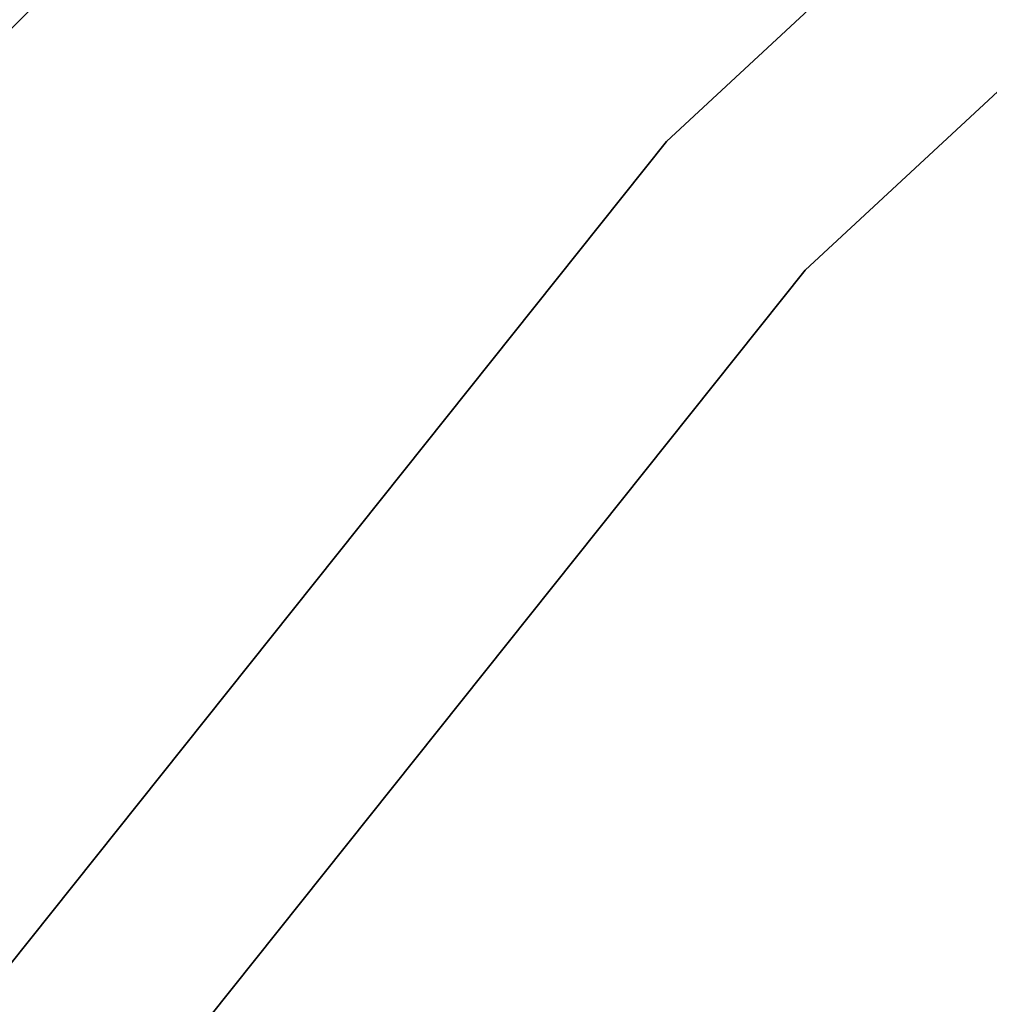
# Model space of a CAD drawing. Header units: millimetres. Extents: x -150 to 150, y -150 to 150.
# Tile 91 of 222: x -77.7 to -70.01, y 60.5 to 68.3. Entities that reach past the tile are written whole.
import ezdxf

# ---------------------------------------------------------------- set-up
doc = ezdxf.new("R2010")
doc.units = ezdxf.units.MM
doc.header["$LTSCALE"] = 25.4
doc.layers.get('0').update_dxf_attribs({"true_color": 0xff5454})

# ---------------------------------------------------------------- blocks, each defined once
blk = doc.blocks.new('CAMELEON-CANOPY-A-8566-8564-8565-8563.STL#2')
at = {"color": 0}
mesh = blk.add_polyface(dxfattribs=at)
corners = [(-67.7781, 78.2201, 17.1822), (-78.2201, 67.7781, 19.1822), (-78.2201, 67.7781, 17.1822), (-67.7781, 78.2201, 19.1822)]
mesh.append_faces([[corners[k] for k in face] for face in [(0, 1, 2), (1, 0, 3)]], dxfattribs={"vtx0": -1, "color": 0})
mesh = blk.add_polyface(dxfattribs=at)
corners = [(-67.7781, 78.2201, 20.6822), (-78.2201, 67.7781, 23.6822), (-78.2201, 67.7781, 20.6822), (-67.7781, 78.2201, 23.6822)]
mesh.append_faces([[corners[k] for k in face] for face in [(0, 1, 2), (1, 0, 3)]], dxfattribs={"vtx0": -1, "color": 0})
mesh = blk.add_polyface(dxfattribs=at)
corners = [(-70.2587, 78.0302, 23.6822), (-80.4347, 67.4927, 17.1822), (-80.4347, 67.4927, 23.6822), (-70.2587, 78.0302, 17.1822)]
mesh.append_faces([[corners[k] for k in face] for face in [(0, 1, 2), (1, 0, 3)]], dxfattribs={"vtx0": -1, "color": 0})
mesh = blk.add_polyface(dxfattribs=at)
corners = [(-72.5721, 67.3371, 11.3729), (-61.7255, 77.4013, 4.3729), (-72.5721, 67.3371, 4.3729), (-61.7255, 77.4013, 11.3729)]
mesh.append_faces([[corners[k] for k in face] for face in [(0, 1, 2), (1, 0, 3)]], dxfattribs={"vtx0": -1, "color": 0})
mesh = blk.add_polyface(dxfattribs=at)
corners = [(-60.7903, 76.2286, 11.3729), (-71.4726, 66.3168, 4.3729), (-60.7903, 76.2286, 4.3729), (-71.4726, 66.3168, 11.3729)]
mesh.append_faces([[corners[k] for k in face] for face in [(0, 1, 2), (1, 0, 3)]], dxfattribs={"vtx0": -1, "color": 0})
mesh = blk.add_polyface(dxfattribs=at)
corners = [(-72.5721, 67.3371, 11.3729), (-81.7976, 55.7687, 4.3729), (-81.7976, 55.7687, 11.3729), (-72.5721, 67.3371, 4.3729)]
mesh.append_faces([[corners[k] for k in face] for face in [(0, 1, 2), (1, 0, 3)]], dxfattribs={"vtx0": -1, "color": 0})
mesh = blk.add_polyface(dxfattribs=at)
corners = [(-71.4726, 66.3168, 4.3729), (-80.5583, 54.9237, 11.3729), (-80.5583, 54.9237, 4.3729), (-71.4726, 66.3168, 11.3729)]
mesh.append_faces([[corners[k] for k in face] for face in [(0, 1, 2), (1, 0, 3)]], dxfattribs={"vtx0": -1, "color": 0})

msp = doc.modelspace()

# ---------------------------------------------------------------- block references
at = {"color": 250, "true_color": 0x262626}
msp.add_blockref('CAMELEON-CANOPY-A-8566-8564-8565-8563.STL#2', (0, 0), dxfattribs=at)

doc.saveas('drawing.dxf')
